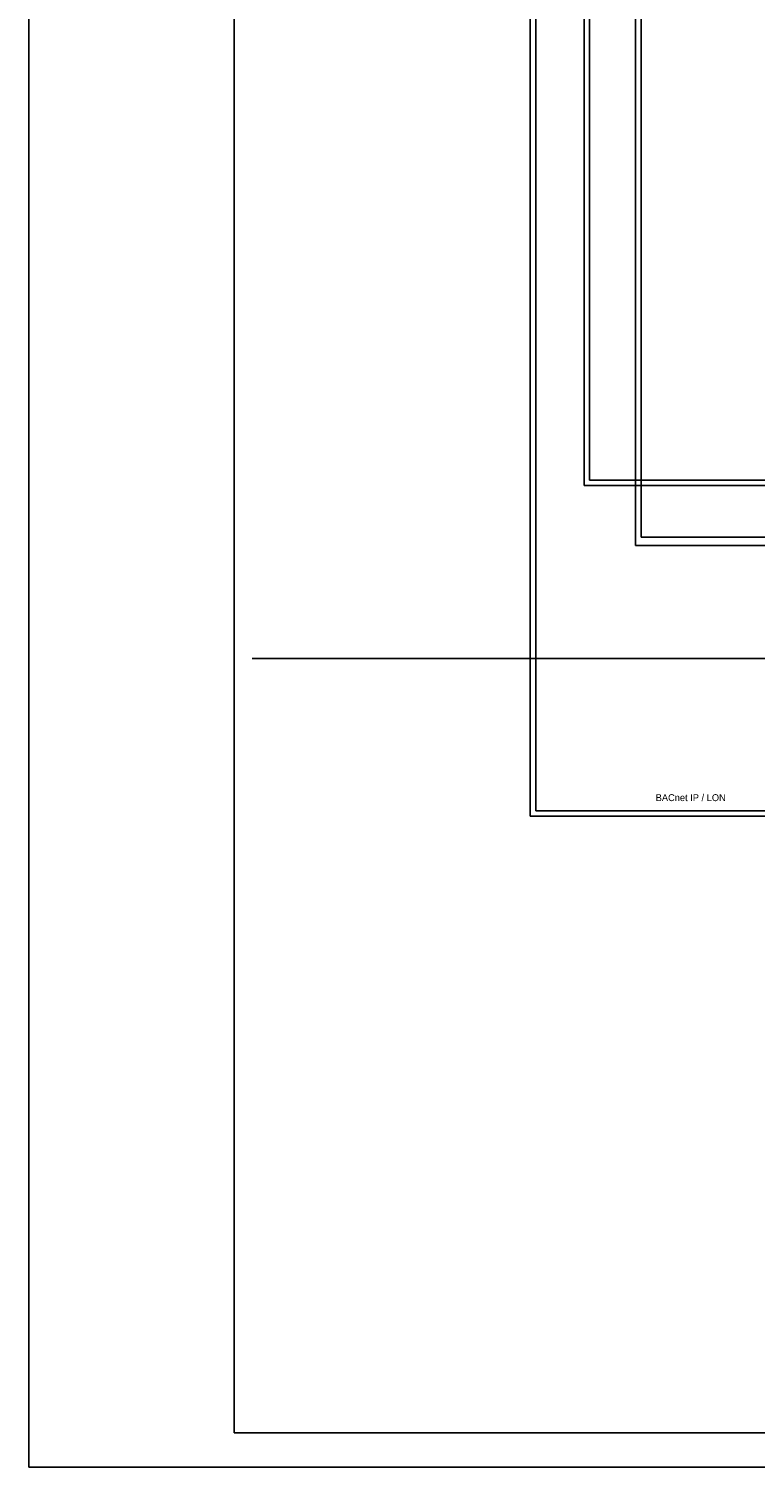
# Model space of a CAD drawing. Header units: millimetres. Extents: x -4295 to 10692, y -6128 to -188.
# Tile 1 of 30: x -4295 to -3233, y -5533 to -3433. Entities that reach past the tile are written whole.
import ezdxf
from ezdxf.enums import TextEntityAlignment as Align

# ---------------------------------------------------------------- set-up
doc = ezdxf.new("R2010")
doc.units = ezdxf.units.MM
doc.linetypes.add('DOT2', pattern=[0.125, 0, -0.125])
for name, color, linetype in [('AIS_tabelka', 184, 'Continuous'), ('BACnet_LON', 170, 'Continuous'), ('BMS_podkład', 184, 'DOT2')]:
    doc.layers.add(name, color=color, linetype=linetype)

msp = doc.modelspace()

# ---------------------------------------------------------------- linework, layer by layer
at = {"layer": 'AIS_tabelka'}
for p, q in [((-4294.6, -5533.2), (-4294.6, -1333.2)), ((-3994.6, -5483.2), (-3994.6, -1383.2)), ((1595.4, -5483.2), (-3994.6, -5483.2)), ((1645.4, -5533.2), (-4294.6, -5533.2))]:
    msp.add_line(p, q, dxfattribs=at)
at = {"layer": 'AIS_tabelka', "color": 6}
msp.add_line((-3968.1, -4352.4), (1521.9, -4352.4), dxfattribs=at)
at = {"layer": 'BACnet_LON'}
for p, q in [((-3483.3, -4100.2), (-3483.3, -2746.5)), ((-3475.2, -4092.1), (-3475.2, -2738.4)), ((-3408.2, -4187.4), (-3408.2, -2968.5)), ((-3400.1, -4175.2), (-3400.1, -2980.6)), ((-3562, -4582.8), (-3562, -3086)), ((-3553.9, -4574.7), (-3553.9, -3086)), ((-2202, -4092.1), (-3475.2, -4092.1)), ((-2202, -4100.2), (-3483.3, -4100.2)), ((-2372, -4175.2), (-3400.1, -4175.2)), ((-2346.5, -4187.4), (-3408.2, -4187.4)), ((-3106, -4574.7), (-3553.9, -4574.7)), ((-3114.1, -4582.8), (-3562, -4582.8))]:
    msp.add_line(p, q, dxfattribs=at)

# ---------------------------------------------------------------- texts
at = {"layer": 'BMS_podkład', "color": 4}
msp.add_text('BACnet IP / LON', height=10.125, dxfattribs=at).set_placement((-3378.7, -4555.7), align=Align.MIDDLE_LEFT)

doc.saveas('drawing.dxf')
